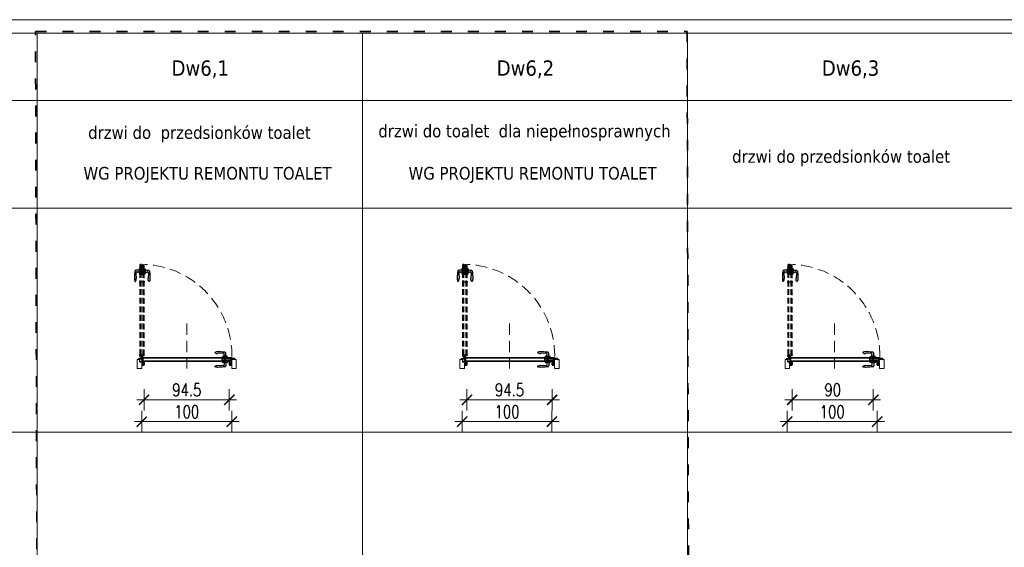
# Model space of a CAD drawing. Header units: millimetres. Extents: x 23192 to 149900, y -396339 to -79279.
# Tile 74 of 136: x 72205 to 73298, y -210744 to -210159. Entities that reach past the tile are written whole.
import ezdxf

# ---------------------------------------------------------------- set-up
doc = ezdxf.new("R2010")
doc.units = ezdxf.units.MM
for name, pattern in [('ACAD_ISO03W100', [30, 12, -18]), ('CENTER', [0.6, 0.375, -0.075, 0.075, -0.075]), ('DASHED', [19.05, 12.7, -6.35]), ('HIDDENX2', [19.05, 12.7, -6.35])]:
    doc.linetypes.add(name, pattern=pattern)
doc.layers.get('0').update_dxf_attribs({"lineweight": 0})
for name, color, linetype, lineweight in [('! Ślusarka opisy', 2, 'Continuous', 15), ('0_LEGENDA', 7, 'Continuous', 13), ('Drzwi - hatch', 8, 'Continuous', 5), ('Drzwi KRAWĘDZIE', 7, 'Continuous', 20)]:
    doc.layers.add(name, color=color, linetype=linetype, lineweight=lineweight)
for name, color, linetype in [('!! ASSA ABLOY', 2, 'Continuous'), ('A_drzwi', 3, 'Continuous'), ('Drzwi - klamki', 150, 'Continuous'), ('Drzwi PRZER-DUŻA', 240, 'DASHED'), ('GRUBA', 4, 'Continuous'), ('GRUBA-2', 210, 'Continuous'), ('zawias', 7, 'Continuous')]:
    doc.layers.add(name, color=color, linetype=linetype)
doc.styles.add('ARIAL', font='tahoma.ttf')
doc.styles.add('SIMPLEX', font='simplex.shx', dxfattribs={"width": 0.77})
doc.dimstyles.new('OL PB 200', dxfattribs={"dimscale": 4, "dimtxt": 3.5, "dimasz": 0.2, "dimexe": 10, "dimexo": 10, "dimgap": 1, "dimtad": 1, "dimdec": 1, "dimrnd": 0.5, "dimzin": 9, "dimdsep": 46, "dimtxsty": 'SIMPLEX', "dimblk": 'thick_MSz', "dimcen": 0.1, "dimdle": 8, "dimse1": 1, "dimse2": 1, "dimclrd": 256, "dimclre": 256, "dimclrt": 3, "dimadec": 1, "dimazin": 2, "dimtfac": 1, "dimtdec": 1, "dimtix": 1, "dimtofl": 0, "dimtmove": 2, "dimatfit": 3, "dimldrblk": 'thick_MSz', "dimfxl": 10, "dimfxlon": 1, "dimtolj": 1, "dimlwd": -1, "dimlwe": -1, "dimarcsym": 0})

# ---------------------------------------------------------------- blocks, each defined once
blk = doc.blocks.new('Dw18')
at = {"layer": 'Drzwi - hatch'}
h = blk.add_hatch(dxfattribs=at)
h.set_pattern_fill('AR-CONC', color=256, scale=0.003, angle=180)
h.set_pattern_definition([(230, (12478.00603, 7127.26127), (-0.546554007, 0.047817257), [0.05715, -0.62865]), (175, (12478.00603, 7127.26127), (0.10573026, -0.57317054), [0.04572, -0.50292175]), (280.451445, (12477.9605, 7127.26525), (-0.44082374, -0.525353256), [0.04857003, -0.53427073]), (226.1842, (12478.006, 7127.1089), (-0.81323712, 0.12612698), [0.085725, -0.942975]), (276.635558, (12477.9383, 7127.1194), (-0.7122124, -0.74227837), [0.07285507, -0.80140682]), (171.18415, (12478.006, 7127.1089), (-0.7122124, -0.74227837), [0.0685799, -0.7543792]), (201, (12477.92983, 7127.14697), (-0.454843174, 0.306795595), [0.05715, -0.62865]), (146, (12477.92983, 7127.14697), (-0.185406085, -0.5525639), [0.04572, -0.50292]), (251.451445, (12477.89193, 7127.17254), (-0.64024926, -0.24576831), [0.04857003, -0.53426981]), (217.5, (12478.00603, 7127.26127), (-0.00926581, -0.253665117), [0, -0.496824, 0, -0.51054, 0, -0.504825]), (187.5, (12478.00603, 7127.26127), (-0.200458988, -0.300541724), [0, -0.291084, 0, -0.485394, 0, -0.192405]), (147.5, (12478.17596, 7127.26127), (-0.406771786, 0.017186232), [0, -0.1905, 0, -0.59436, 0, -0.78867]), (137.5, (12478.25216, 7127.26127), (-0.444387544, -0.076279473), [0, -0.24765, 0, -0.394716, 0, -0.56007])])
h.paths.add_polyline_path([(11935.4, 3708.4), (11935.9, 3708.4), (11935.9, 3709), (11936.1, 3709), (11936.1, 3708.4, 0.414214), (11936.2, 3708.2), (11937.8, 3708.2, 0.414214), (11938, 3708.4), (11938, 3711.6, 1), (11937.8, 3711.6), (11937.8, 3710.9, -0.414214), (11937.4, 3710.6), (11936.3, 3710.6, -0.414214), (11935.9, 3710.9), (11935.9, 3711.8), (11935.1, 3711.8), (11935.1, 3712), (11933.5, 3712), (11933.5, 3715.3), (11932.2, 3715.3, 0.414214), (11932.1, 3715.1), (11932.1, 3714.6), (11933.4, 3714.6), (11933.4, 3711.6), (11935.4, 3711.6)])
h = blk.add_hatch(dxfattribs=at)
h.set_pattern_fill('AR-CONC', color=256, scale=0.003, angle=180)
h.set_pattern_definition([(230, (12264.63307, 7185.49248), (-0.546554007, 0.047817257), [0.05715, -0.62865]), (175, (12264.63307, 7185.4925), (0.10573026, -0.57317054), [0.04572, -0.50292175]), (280.451445, (12264.5875, 7185.49646), (-0.44082374, -0.525353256), [0.04857003, -0.53427073]), (226.1842, (12264.6331, 7185.3401), (-0.81323712, 0.12612698), [0.085725, -0.942975]), (276.635558, (12264.5653, 7185.3506), (-0.7122124, -0.74227837), [0.07285507, -0.80140682]), (171.18415, (12264.6331, 7185.3401), (-0.7122124, -0.74227837), [0.0685799, -0.7543792]), (201, (12264.55687, 7185.37818), (-0.454843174, 0.306795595), [0.05715, -0.62865]), (146, (12264.55687, 7185.3782), (-0.185406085, -0.5525639), [0.04572, -0.50292]), (251.451445, (12264.51897, 7185.40374), (-0.64024926, -0.24576831), [0.04857003, -0.53426981]), (217.5, (12264.63307, 7185.49248), (-0.00926581, -0.253665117), [0, -0.496824, 0, -0.51054, 0, -0.504825]), (187.5, (12264.63307, 7185.49248), (-0.200458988, -0.300541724), [0, -0.291084, 0, -0.485394, 0, -0.192405]), (147.5, (12264.803, 7185.49248), (-0.406771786, 0.017186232), [0, -0.1905, 0, -0.59436, 0, -0.78867]), (137.5, (12264.8792, 7185.49248), (-0.444387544, -0.076279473), [0, -0.24765, 0, -0.394716, 0, -0.56007])])
h.paths.add_polyline_path([(12032.8, 3708.4, 0.414214), (12033, 3708.2), (12034.6, 3708.2, 0.414214), (12034.7, 3708.4), (12034.7, 3709), (12034.9, 3709), (12034.9, 3708.4), (12035.4, 3708.4), (12035.4, 3714.6), (12035.4, 3715.3), (12035, 3715.3, 0.414214), (12034.9, 3715.1), (12034.9, 3710.9, -0.414214), (12034.5, 3710.6), (12033.4, 3710.6, -0.414214), (12033, 3710.9), (12033, 3711.6, 1), (12032.8, 3711.6)])
h.paths.add_polyline_path([(12035.4, 3714.6), (12038.7, 3714.6), (12038.7, 3715.1, 0.414214), (12038.6, 3715.3), (12036.1, 3715.3), (12035.4, 3715.3)])
at = {"layer": '! Ślusarka opisy', "linetype": 'HIDDENX2'}
blk.add_lwpolyline([(11985.4, 3754.4), (11985.4, 3704.4)], dxfattribs=at)
at = {"layer": '! Ślusarka opisy', "color": 8, "linetype": 'HIDDENX2'}
blk.add_arc((11934.1, 3718.6), 101.5, 359.5675, 88.5534, dxfattribs=at)
at = {"linetype": 'CENTER', "ltscale": 0.5}
blk.add_line((11939, 3719.4), (11932.7, 3719.4), dxfattribs=at)
at = {"linetype": 'CENTER', "ltscale": 0.2}
for p, q in [((11935.3, 3718.6), (11932.9, 3718.6)), ((11934.1, 3717.4), (11934.1, 3719.8))]:
    blk.add_line(p, q, dxfattribs=at)
for p, q in [((11934, 3718.6), (11933.8, 3718.6)), ((11933.8, 3718.6), (11933.8, 3718.5)), ((11933.8, 3718.5), (11934, 3718.5)), ((11934.1, 3718.8), (11934, 3718.8)), ((11934, 3718.8), (11934, 3718.6)), ((11934, 3718.5), (11934, 3718.3)), ((11934, 3718.3), (11934.1, 3718.3)), ((11934.1, 3718.6), (11934.1, 3718.8)), ((11934.3, 3718.6), (11934.1, 3718.6)), ((11934.1, 3718.3), (11934.1, 3718.5)), ((11934.1, 3718.5), (11934.3, 3718.5)), ((11934.3, 3718.5), (11934.3, 3718.6))]:
    blk.add_line(p, q)
at = {"ltscale": 0.2}
for p, q in [((11934.1, 3717.9), (11936.4, 3717.9)), ((11936.4, 3717.6), (11934.1, 3717.6)), ((11934.8, 3717.9), (11934.5, 3718.1)), ((11934.7, 3714.7), (11934.7, 3717.6)), ((11935.1, 3717.4), (11934.7, 3717.4)), ((11935.1, 3718.6), (11935.1, 3717.9)), ((11935.1, 3717.6), (11935.1, 3714.7)), ((11935.3, 3718.7), (11935.3, 3717.9)), ((11936.5, 3715.5), (11936.5, 3717.5)), ((11936.9, 3717.5), (11936.9, 3715.5)), ((11935.1, 3714.7), (11934.7, 3714.7)), ((11936.9, 3715.5), (11936.5, 3715.5))]:
    blk.add_line(p, q, dxfattribs=at)
blk.add_circle((11934.1, 3718.6), 0.65, dxfattribs=at)
for centre, radius, start, end in [((11934.1, 3718.6), 1, 319.4584, 270), ((11936.4, 3717.5), 0.45, 0, 90), ((11936.4, 3717.5), 0.1, 0, 90)]:
    blk.add_arc(centre, radius, start, end, dxfattribs=at)
at = {"layer": 'A_drzwi', "linetype": 'ByBlock'}
blk.add_arc((11931.9, 3705.4), 95.5, 89.4002, 89.4052, dxfattribs=at)
at = {"layer": 'Drzwi - klamki', "ltscale": 0.2}
for p, q in [((12025.9, 3721.4), (12019.7, 3721)), ((12025, 3716.8), (12025, 3717.5)), ((12030.6, 3716.8), (12025, 3716.8)), ((12030.6, 3716.8), (12025, 3716.8)), ((12030.3, 3717.8), (12025.3, 3717.8)), ((12026.8, 3717.8), (12026.8, 3719.3)), ((12028.9, 3717.8), (12028.9, 3721.4)), ((12029.1, 3718.8), (12028.9, 3718.8)), ((12029.1, 3718.3), (12028.9, 3718.3)), ((12029.1, 3718.3), (12029.1, 3718.8)), ((12030.6, 3716.8), (12030.6, 3717.5)), ((12025.9, 3707.5), (12019.7, 3707.9)), ((12030.6, 3712.2), (12025, 3712.2)), ((12025, 3712.2), (12025, 3711.4)), ((12030.3, 3711.1), (12025.3, 3711.1)), ((12026.8, 3711.1), (12026.8, 3709.6)), ((12028.9, 3711.1), (12028.9, 3707.5)), ((12030.6, 3712.2), (12030.6, 3711.4))]:
    blk.add_line(p, q, dxfattribs=at)
at = {"layer": 'Drzwi - klamki'}
for p, q in [((11936.1, 3713.3), (11936.3, 3713.3)), ((11936.1, 3712.3), (11936.1, 3713.3)), ((11936.1, 3713.3), (11936.3, 3713.1)), ((11936.2, 3713.3), (11936.1, 3713.2)), ((11936.3, 3713.3), (11936.1, 3713.1)), ((11936.1, 3713.2), (11936.3, 3713)), ((11936.3, 3713.2), (11936.1, 3713)), ((11936.1, 3713.1), (11936.3, 3712.9)), ((11936.3, 3713.1), (11936.1, 3712.9)), ((11936.1, 3713), (11936.3, 3712.8)), ((11936.3, 3713), (11936.1, 3712.8)), ((11936.1, 3712.9), (11936.3, 3712.7)), ((11936.3, 3712.9), (11936.1, 3712.7)), ((11936.1, 3712.8), (11936.3, 3712.6)), ((11936.3, 3712.8), (11936.1, 3712.6)), ((11936.1, 3712.7), (11936.3, 3712.5)), ((11936.3, 3712.7), (11936.1, 3712.5)), ((11936.1, 3712.6), (11936.3, 3712.4)), ((11936.3, 3712.6), (11936.1, 3712.4)), ((11936.1, 3712.5), (11936.3, 3712.3)), ((11936.3, 3712.5), (11936.1, 3712.3)), ((11936.1, 3712.4), (11936.2, 3712.3)), ((11936.3, 3712.3), (11936.1, 3712.3)), ((11936.1, 3712.3), (11936.1, 3712.3)), ((11936.3, 3711.4), (11936.1, 3711.5)), ((11936.3, 3711.1), (11936.1, 3711.2)), ((11936.3, 3710.8), (11936.1, 3710.9)), ((11936.2, 3713.3), (11936.3, 3713.2)), ((11936.3, 3712.4), (11936.2, 3712.3)), ((11936.3, 3711.5), (11936.2, 3711.6)), ((11936.3, 3711.2), (11936.2, 3711.3)), ((11936.3, 3710.9), (11936.2, 3711)), ((11936.3, 3713.3), (11936.3, 3712.3)), ((11936.3, 3713.3), (11936.3, 3713.3)), ((11936.3, 3712.3), (11936.3, 3712.3)), ((11936.3, 3711.5), (11936.3, 3711.6)), ((11936.3, 3711.6), (11936.7, 3711.6)), ((11936.3, 3711.4), (11936.3, 3711.2)), ((11936.3, 3711.1), (11936.3, 3710.9)), ((11936.3, 3710.8), (11937.5, 3710.8)), ((11936.4, 3711.5), (11936.4, 3711.3)), ((11936.4, 3711.5), (11936.7, 3711.5)), ((11936.4, 3711.3), (11936.9, 3711.1)), ((11936.4, 3711.1), (11936.9, 3711)), ((11936.4, 3711.1), (11936.4, 3710.9)), ((11936.4, 3710.9), (11937.4, 3710.9)), ((11936.8, 3711.6), (11936.7, 3712)), ((11937.2, 3712.1), (11936.8, 3712.1)), ((11936.9, 3711.6), (11936.8, 3712)), ((11937.2, 3712), (11936.9, 3712)), ((11936.9, 3711.1), (11937.4, 3711.5)), ((11936.9, 3711), (11937.4, 3711.4)), ((11937.4, 3711.4), (11937.4, 3710.9)), ((11937.5, 3711.4), (11937.6, 3711.4)), ((11937.5, 3711.4), (11937.5, 3711.2)), ((11937.5, 3711.2), (11937.5, 3711.3)), ((11937.5, 3711.1), (11937.6, 3711.2)), ((11937.5, 3711.1), (11937.5, 3710.9)), ((11937.5, 3710.9), (11937.5, 3711)), ((11937.5, 3710.8), (11937.6, 3710.9)), ((11937.6, 3711.6), (11937.6, 3711.7)), ((12033.2, 3711.6), (12033.2, 3711.7)), ((12033.3, 3711.4), (12033.2, 3711.4)), ((12033.4, 3711.1), (12033.2, 3711.2)), ((12033.4, 3710.8), (12033.2, 3710.9)), ((12033.4, 3711.2), (12033.3, 3711.3)), ((12033.4, 3710.9), (12033.3, 3711)), ((12033.9, 3711.1), (12033.4, 3711.5)), ((12033.4, 3711.4), (12033.4, 3711.2)), ((12033.4, 3711.1), (12033.4, 3710.9)), ((12034.5, 3710.8), (12033.4, 3710.8)), ((12033.9, 3711), (12033.5, 3711.4)), ((12033.5, 3711.4), (12033.5, 3710.9)), ((12034.4, 3710.9), (12033.5, 3710.9)), ((12033.6, 3712.1), (12034, 3712.1)), ((12033.7, 3712), (12033.9, 3712)), ((12033.9, 3711.6), (12034, 3712)), ((12034.4, 3711.3), (12033.9, 3711.1)), ((12034.4, 3711.1), (12033.9, 3711)), ((12034, 3711.6), (12034.1, 3712)), ((12034.5, 3711.6), (12034.1, 3711.6)), ((12034.4, 3711.5), (12034.1, 3711.5)), ((12034.4, 3711.5), (12034.4, 3711.3)), ((12034.4, 3711.1), (12034.4, 3710.9)), ((12034.7, 3713.3), (12034.5, 3713.3)), ((12034.5, 3713.3), (12034.5, 3712.3)), ((12034.7, 3713.3), (12034.5, 3713.1)), ((12034.6, 3713.3), (12034.5, 3713.2)), ((12034.5, 3713.3), (12034.5, 3713.3)), ((12034.5, 3713.3), (12034.7, 3713.1)), ((12034.7, 3713.2), (12034.5, 3713)), ((12034.5, 3713.2), (12034.7, 3713)), ((12034.7, 3713.1), (12034.5, 3712.9)), ((12034.5, 3713.1), (12034.7, 3712.9)), ((12034.7, 3713), (12034.5, 3712.8)), ((12034.5, 3713), (12034.7, 3712.8)), ((12034.7, 3712.9), (12034.5, 3712.7)), ((12034.5, 3712.9), (12034.7, 3712.7)), ((12034.7, 3712.8), (12034.5, 3712.6)), ((12034.5, 3712.8), (12034.7, 3712.6)), ((12034.7, 3712.7), (12034.5, 3712.5)), ((12034.5, 3712.7), (12034.7, 3712.5)), ((12034.7, 3712.6), (12034.5, 3712.4)), ((12034.5, 3712.6), (12034.7, 3712.4)), ((12034.7, 3712.5), (12034.5, 3712.3)), ((12034.5, 3712.5), (12034.7, 3712.3)), ((12034.5, 3712.4), (12034.6, 3712.3)), ((12034.5, 3712.3), (12034.7, 3712.3)), ((12034.5, 3712.3), (12034.5, 3712.3)), ((12034.5, 3711.5), (12034.6, 3711.6)), ((12034.5, 3711.5), (12034.5, 3711.6)), ((12034.5, 3711.4), (12034.7, 3711.5)), ((12034.5, 3711.4), (12034.5, 3711.2)), ((12034.5, 3711.2), (12034.6, 3711.3)), ((12034.5, 3711.1), (12034.7, 3711.2)), ((12034.5, 3711.1), (12034.5, 3710.9)), ((12034.5, 3710.9), (12034.6, 3711)), ((12034.5, 3710.8), (12034.7, 3710.9)), ((12034.6, 3713.3), (12034.7, 3713.2)), ((12034.7, 3712.4), (12034.6, 3712.3)), ((12034.7, 3712.3), (12034.7, 3713.3)), ((12034.7, 3712.3), (12034.7, 3712.3))]:
    blk.add_line(p, q, dxfattribs=at)
at = {"layer": 'Drzwi - klamki', "ltscale": 0.2}
for centre, radius, start, end in [((12017.4, 3722.1), 0.74, 108.9246, 180), ((12025.3, 3717.5), 0.3, 90, 180), ((12026, 3720.4), 1.05, 328.6119, 95.465), ((12027.8, 3719.3), 1, 148.6119, 180), ((12027.8, 3721.4), 1.05, 0, 90), ((12030.3, 3717.5), 0.3, 0, 90), ((12017.4, 3706.8), 0.74, 180, 251.0754), ((12025.3, 3711.4), 0.3, 180, 270), ((12026, 3708.5), 1.05, 264.535, 31.3881), ((12027.8, 3709.6), 1, 180, 211.3881), ((12027.8, 3707.5), 1.05, 270, 0), ((12030.3, 3711.4), 0.3, 270, 0)]:
    blk.add_arc(centre, radius, start, end, dxfattribs=at)
at = {"layer": 'Drzwi - klamki'}
for centre, radius, start, end in [((11936.2, 3711.6), 0.05, 180, 225), ((11936.2, 3711.6), 0.05, 45, 180), ((11936.2, 3711.3), 0.05, 180, 225), ((11936.2, 3711.3), 0.05, 45, 180), ((11936.2, 3711), 0.05, 180, 225), ((11936.2, 3711), 0.05, 45, 180), ((11936.3, 3710.8), 0.05, 225, 270), ((11936.8, 3712), 0.1, 90, 179.5875), ((11936.9, 3712), 0.15, 179.5875, 185.5634), ((11936.7, 3711.6), 0.05, 270, 5.5634), ((11936.7, 3711.6), 0.15, 270, 5.5634), ((11936.9, 3712), 0.04, 90, 185.5634), ((11936.9, 3711.1), 1.02, 49.4586, 71.0155), ((11937.2, 3712), 0.1, 71.0155, 90), ((11937.2, 3711.9), 0.1, 69.8788, 90), ((11936.9, 3711.1), 0.919, 57.5594, 69.8788), ((11937.2, 3711.7), 0.25, 305.6239, 57.5594), ((11937.4, 3711.7), 0.25, 354.4299, 49.4586), ((11937.5, 3711.4), 0.05, 63.4253, 180), ((11937.6, 3711.2), 0.05, 0, 135), ((11937.6, 3710.9), 0.05, 0, 135), ((11937.6, 3711.2), 0.05, 315, 0), ((11937.6, 3710.9), 0.05, 315, 0), ((12033.4, 3711.7), 0.25, 130.5414, 185.5701), ((12033.3, 3711.2), 0.05, 45, 180), ((12033.3, 3711.2), 0.05, 180, 225), ((12033.3, 3710.9), 0.05, 45, 180), ((12033.3, 3710.9), 0.05, 180, 225), ((12033.9, 3711.1), 1.02, 108.9845, 130.5414), ((12033.6, 3711.7), 0.25, 122.4406, 234.3761), ((12033.3, 3711.4), 0.05, 0, 116.5747), ((12033.9, 3711.1), 0.919, 110.1212, 122.4406), ((12033.6, 3712), 0.1, 90, 108.9845), ((12033.7, 3711.9), 0.1, 90, 110.1212), ((12033.9, 3712), 0.04, 354.4366, 90), ((12034.1, 3711.6), 0.15, 174.4366, 270), ((12034, 3712), 0.1, 0.4125, 90), ((12034.1, 3711.6), 0.05, 174.4366, 270), ((12033.9, 3712), 0.15, 354.4366, 0.4125), ((12034.5, 3710.8), 0.05, 270, 315), ((12034.7, 3711.6), 0.05, 0, 135), ((12034.7, 3711.3), 0.05, 0, 135), ((12034.7, 3711), 0.05, 0, 135), ((12034.7, 3711.6), 0.05, 315, 0), ((12034.7, 3711.3), 0.05, 315, 0), ((12034.7, 3711), 0.05, 315, 0)]:
    blk.add_arc(centre, radius, start, end, dxfattribs=at)
at = {"layer": 'Drzwi - klamki', "ltscale": 0.2}
blk.add_ellipse((12019.7, 3722.1), major_axis=(3, 0), ratio=0.347016, start_param=3.132997, end_param=4.712389, dxfattribs=at)
at = {"layer": 'Drzwi - klamki', "ltscale": 0.2, "extrusion": (0, 0, -1)}
blk.add_ellipse((12019.7, 3706.9), major_axis=(3, 0), ratio=0.347016, start_param=3.132997, end_param=4.712389, dxfattribs=at)
at = {"layer": 'Drzwi - klamki', "ltscale": 0.2}
for points in [[(12027.8, 3722.5), (12026.8, 3722.6), (12023.2, 3722.9), (12019.7, 3723.1), (12017.2, 3722.8)], [(12027.8, 3706.4), (12026.8, 3706.3), (12023.2, 3706), (12019.7, 3705.8), (12017.2, 3706.1)]]:
    blk.add_spline(points, degree=3, dxfattribs=at)
at = {"layer": 'Drzwi KRAWĘDZIE'}
for p, q in [((11933.7, 3717.9), (11933.7, 3726.4)), ((11933.7, 3719.4), (11938.2, 3719.4)), ((11933.8, 3717.8), (11934.7, 3717.8)), ((11934.7, 3719.3), (11937, 3719.3)), ((11934.7, 3717.8), (11934.7, 3719)), ((11935.4, 3716.8), (12035.4, 3716.8)), ((11936.9, 3716.8), (11936.9, 3712.2)), ((11937, 3719), (11937, 3719.3)), ((11937, 3719), (11938.2, 3719)), ((12026.8, 3715.3), (12026.8, 3716.8)), ((12027.4, 3712.2), (12027.4, 3716.8)), ((12028.2, 3712.2), (12028.2, 3716.8)), ((12028.8, 3715.3), (12028.8, 3716.8)), ((12033.9, 3716.8), (12033.9, 3715.3)), ((12035.5, 3715.6), (12035.5, 3716.7)), ((11933.4, 3711.6), (11933.4, 3714.6)), ((11935.4, 3711.6), (11933.4, 3711.6)), ((11935.9, 3708.4), (11935.4, 3708.4)), ((11936.8, 3713.5), (11936.5, 3713.5)), ((11936.5, 3712.3), (11936.5, 3713.5)), ((11936.6, 3712.2), (12034.2, 3712.2)), ((11936.9, 3715.8), (12026.8, 3715.8)), ((11936.9, 3713.2), (12026.8, 3713.2)), ((12024.3, 3713.7), (12024.3, 3715.3)), ((12024.3, 3715.3), (12027.4, 3715.3)), ((12024.3, 3713.7), (12027.4, 3713.7)), ((12024.9, 3713.8), (12024.9, 3715.2)), ((12024.9, 3715.2), (12024.9, 3713.8)), ((12024.9, 3715.2), (12027.4, 3715.2)), ((12024.9, 3713.8), (12027.4, 3713.8)), ((12026.8, 3712.2), (12026.8, 3713.7)), ((12028.2, 3715.3), (12034, 3715.3)), ((12028.2, 3715.2), (12034, 3715.2)), ((12028.2, 3713.8), (12034, 3713.8)), ((12028.2, 3713.7), (12034, 3713.7)), ((12028.8, 3715.8), (12033.9, 3715.8)), ((12028.8, 3712.2), (12028.8, 3713.7)), ((12028.8, 3713.2), (12033.9, 3713.2)), ((12033.9, 3713.7), (12033.9, 3712.2)), ((12034, 3713.5), (12034, 3715.5)), ((12034, 3715.5), (12034.3, 3715.5)), ((12034.3, 3715.5), (12034, 3715.5)), ((12034.3, 3713.5), (12034, 3713.5)), ((12035.5, 3715.6), (12034.3, 3715.6)), ((12034.3, 3715.6), (12034.3, 3712.5)), ((12034.3, 3715.6), (12034.3, 3712.3)), ((12034.3, 3713.5), (12034.3, 3715.5)), ((12034.3, 3713.5), (12034.3, 3715.5)), ((12034.3, 3715.1), (12035.3, 3715.1)), ((12034.3, 3715.1), (12035.5, 3715.1)), ((12034.3, 3713.9), (12035.5, 3714.8)), ((12034.3, 3714.8), (12035.5, 3714.8)), ((12034.7, 3715.1), (12034.9, 3715.1)), ((12034.9, 3708.4), (12035.4, 3708.4)), ((12035.5, 3715.1), (12035.5, 3714.8))]:
    blk.add_line(p, q, dxfattribs=at)
blk.add_lwpolyline([(11935.4, 3711.6), (11935.4, 3704.4), (11930.4, 3704.4), (11930.4, 3714.6), (11933.4, 3714.6)], dxfattribs=at)
blk.add_lwpolyline([(12040.4, 3714.6), (12035.4, 3714.6), (12035.4, 3704.4), (12040.4, 3704.4)], close=True, dxfattribs=at)
for centre, start, end in [((11933.8, 3717.9), 180, 270), ((11938.2, 3719.1), 270, 0), ((12035.4, 3716.7), 0, 90), ((11936.6, 3712.3), 180, 270), ((12034.2, 3712.3), 270, 0)]:
    blk.add_arc(centre, 0.1, start, end, dxfattribs=at)
at = {"layer": 'Drzwi KRAWĘDZIE', "ltscale": 0.2}
blk.add_arc((11935.4, 3716.7), 0.1, 90, 180, dxfattribs=at)
at = {"layer": 'Drzwi PRZER-DUŻA'}
for p, q in [((11932.6, 3814.8), (11932.6, 3809.8)), ((11933.7, 3815.1), (11932.9, 3815.1)), ((11933.7, 3818.4), (11935.2, 3818.4)), ((11933.7, 3815.1), (11933.7, 3809.5)), ((11933.7, 3815.1), (11933.7, 3809.5)), ((11934.9, 3820), (11933.8, 3820)), ((11934.7, 3813.3), (11934.7, 3818.4)), ((11934.9, 3820), (11934.9, 3818.8)), ((11934.9, 3818.8), (11938, 3818.8)), ((11934.9, 3818.8), (11938.2, 3818.8)), ((11935, 3818.8), (11935, 3818.5)), ((11935, 3818.5), (11935, 3818.8)), ((11937, 3818.8), (11935, 3818.8)), ((11937, 3818.8), (11935, 3818.8)), ((11937, 3818.5), (11935, 3818.5)), ((11935.2, 3812.7), (11935.2, 3818.5)), ((11935.3, 3812.7), (11935.3, 3818.5)), ((11935.4, 3818.8), (11935.4, 3820)), ((11935.4, 3820), (11935.7, 3820)), ((11935.4, 3818.8), (11935.4, 3819.8)), ((11935.7, 3818.8), (11935.7, 3820)), ((11936.5, 3818.8), (11935.7, 3820)), ((11936.7, 3812.7), (11936.7, 3818.5)), ((11936.8, 3812.7), (11936.8, 3818.5)), ((11936.8, 3818.4), (11938.3, 3818.4)), ((11937, 3818.8), (11937, 3818.5)), ((11937.3, 3813.3), (11937.3, 3818.4)), ((11938.3, 3815.1), (11939.1, 3815.1)), ((11938.3, 3815.1), (11938.3, 3809.5)), ((11939.4, 3814.8), (11939.4, 3809.8)), ((11932.6, 3813.4), (11929, 3813.4)), ((11929, 3810.4), (11929.4, 3804.2)), ((11932.6, 3811.3), (11931.2, 3811.3)), ((11931.6, 3813.6), (11931.6, 3813.4)), ((11932.1, 3813.6), (11931.6, 3813.6)), ((11932.1, 3813.6), (11932.1, 3813.4)), ((11933.7, 3809.5), (11932.9, 3809.5)), ((11935.2, 3813.3), (11933.7, 3813.3)), ((11938.3, 3812.7), (11933.7, 3812.7)), ((11938.3, 3811.9), (11933.7, 3811.9)), ((11935.2, 3811.3), (11933.7, 3811.3)), ((11935.2, 3808.8), (11935.2, 3811.9)), ((11936.8, 3808.8), (11935.2, 3808.8)), ((11935.3, 3809.4), (11935.3, 3811.9)), ((11935.3, 3809.4), (11936.7, 3809.4)), ((11936.7, 3809.4), (11935.3, 3809.4)), ((11936.7, 3809.4), (11936.7, 3811.9)), ((11938.3, 3813.3), (11936.8, 3813.3)), ((11936.8, 3808.8), (11936.8, 3811.9)), ((11938.3, 3811.3), (11936.8, 3811.3)), ((11938.3, 3809.5), (11939.1, 3809.5)), ((11939.4, 3813.4), (11943, 3813.4)), ((11939.4, 3811.3), (11940.8, 3811.3)), ((11943, 3810.4), (11942.6, 3804.2)), ((11939, 3800.1), (11932.7, 3800.1))]:
    blk.add_line(p, q, dxfattribs=at)
at = {"layer": 'Drzwi PRZER-DUŻA', "ltscale": 0.5}
for p, q in [((11933.7, 3719.4), (11933.7, 3819.9)), ((11938.3, 3719.1), (11938.3, 3818.7)), ((11934.7, 3719.4), (11934.7, 3811.3)), ((11937.2, 3719.4), (11937.2, 3811.3))]:
    blk.add_line(p, q, dxfattribs=at)
at = {"layer": 'Drzwi PRZER-DUŻA'}
for centre, radius, start, end in [((11932.9, 3814.8), 0.3, 90, 180), ((11933.8, 3819.9), 0.1, 90, 180), ((11938.2, 3818.7), 0.1, 0, 90), ((11939.1, 3814.8), 0.3, 0, 90), ((11929, 3812.3), 1.05, 90, 180), ((11930.1, 3810.5), 1.05, 58.6119, 185.465), ((11931.2, 3812.3), 1, 238.6119, 270), ((11932.9, 3809.8), 0.3, 180, 270), ((11939.1, 3809.8), 0.3, 270, 0), ((11940.8, 3812.3), 1, 270, 301.3881), ((11941.9, 3810.5), 1.05, 354.535, 121.3881), ((11943, 3812.3), 1.05, 0, 90), ((11928.4, 3801.9), 0.74, 198.9246, 270), ((11943.6, 3801.9), 0.74, 270, 341.0754)]:
    blk.add_arc(centre, radius, start, end, dxfattribs=at)
blk.add_ellipse((11928.4, 3804.2), major_axis=(0, -3), ratio=0.347016, start_param=-0.008595, end_param=1.570796, dxfattribs=at)
at = {"layer": 'Drzwi PRZER-DUŻA', "extrusion": (0, 0, -1)}
blk.add_ellipse((11943.6, 3804.2), major_axis=(0, -3), ratio=0.347016, start_param=-0.008595, end_param=1.570796, dxfattribs=at)
at = {"layer": 'Drzwi PRZER-DUŻA'}
for points in [[(11928, 3812.3), (11927.8, 3811.3), (11927.5, 3807.7), (11927.4, 3804.2), (11927.7, 3801.7)], [(11944, 3812.3), (11944.2, 3811.3), (11944.5, 3807.7), (11944.6, 3804.2), (11944.3, 3801.7)]]:
    blk.add_spline(points, degree=3, dxfattribs=at)
at = {"layer": 'GRUBA', "ltscale": 0.2}
for p, q in [((11931.9, 3714.6), (11931.9, 3715.1)), ((11932.1, 3714.6), (11931.9, 3714.6)), ((11932.1, 3715.1), (11932.1, 3714.6)), ((11932.2, 3715.5), (11935.8, 3715.5)), ((11934.7, 3715.3), (11932.2, 3715.3)), ((11935.8, 3715.3), (11934.7, 3715.3)), ((11935.9, 3710.9), (11935.9, 3715.1)), ((11935.9, 3708.4), (11935.9, 3709)), ((11935.9, 3709), (11936.1, 3709)), ((11936.1, 3715.1), (11936.1, 3714.7)), ((11936.1, 3714.7), (11936.1, 3710.9)), ((11936.1, 3709), (11936.1, 3708.4)), ((11936.2, 3708.2), (11937.8, 3708.2)), ((11937.8, 3708.1), (11936.2, 3708.1)), ((11936.3, 3710.8), (11937.4, 3710.8)), ((11937.4, 3710.6), (11936.3, 3710.6)), ((11937.6, 3710.9), (11937.6, 3711.6)), ((11937.8, 3711.6), (11937.8, 3710.9)), ((11938, 3708.4), (11938, 3711.6)), ((11938.2, 3711.6), (11938.2, 3708.4)), ((12032.7, 3711.6), (12032.7, 3708.4)), ((12032.8, 3708.4), (12032.8, 3711.6)), ((12033, 3711.6), (12033, 3710.9)), ((12034.6, 3708.2), (12033, 3708.2)), ((12033, 3708.1), (12034.6, 3708.1)), ((12033.2, 3710.9), (12033.2, 3711.6)), ((12034.5, 3710.8), (12033.4, 3710.8)), ((12033.4, 3710.6), (12034.5, 3710.6)), ((12034.7, 3715.1), (12034.7, 3714.7)), ((12034.7, 3714.7), (12034.7, 3710.9)), ((12034.9, 3709), (12034.7, 3709)), ((12034.7, 3709), (12034.7, 3708.4)), ((12034.9, 3710.9), (12034.9, 3715.1)), ((12034.9, 3708.4), (12034.9, 3709)), ((12038.6, 3715.5), (12035, 3715.5)), ((12035, 3715.3), (12036.1, 3715.3)), ((12036.1, 3715.3), (12038.6, 3715.3)), ((12038.7, 3715.1), (12038.7, 3714.6)), ((12038.7, 3714.6), (12038.9, 3714.6)), ((12038.9, 3714.6), (12038.9, 3715.1))]:
    blk.add_line(p, q, dxfattribs=at)
at = {"layer": 'GRUBA'}
for p, q in [((11934.5, 3715.3), (11934.5, 3715.5)), ((11934.5, 3715.5), (11935.5, 3715.5)), ((11934.7, 3715.3), (11934.5, 3715.3)), ((11935.5, 3715.3), (11935.1, 3715.3)), ((11935.5, 3715.5), (11935.5, 3715.3)), ((11935.9, 3714.5), (11936.1, 3714.5)), ((11935.9, 3713.1), (11935.9, 3714.5)), ((11936.1, 3713.1), (11935.9, 3713.1)), ((11936.1, 3714.5), (11936.1, 3713.1))]:
    blk.add_line(p, q, dxfattribs=at)
at = {"layer": 'GRUBA', "ltscale": 0.2}
for centre, radius, start, end in [((11932.2, 3715.1), 0.34, 90, 180), ((11932.2, 3715.1), 0.16, 90, 180), ((11935.8, 3715.1), 0.34, 0, 90), ((11935.8, 3715.1), 0.16, 0, 90), ((11935.8, 3715.1), 0.16, 0, 90), ((11936.3, 3710.9), 0.34, 180, 270), ((11936.2, 3708.4), 0.34, 180, 270), ((11936.3, 3710.9), 0.16, 180, 270), ((11936.2, 3708.4), 0.16, 180, 270), ((11937.4, 3710.9), 0.16, 270, 0), ((11937.4, 3710.9), 0.34, 270, 0), ((11937.9, 3711.6), 0.275, 0, 180), ((11937.9, 3711.6), 0.095, 0, 180), ((11937.8, 3708.4), 0.34, 270, 0), ((11937.8, 3708.4), 0.16, 270, 0), ((12032.9, 3711.6), 0.275, 0, 180), ((12033, 3708.4), 0.34, 180, 270), ((12032.9, 3711.6), 0.095, 0, 180), ((12033, 3708.4), 0.16, 180, 270), ((12033.4, 3710.9), 0.34, 180, 270), ((12033.4, 3710.9), 0.16, 180, 270), ((12034.5, 3710.9), 0.16, 270, 0), ((12034.5, 3710.9), 0.34, 270, 0), ((12034.6, 3708.4), 0.34, 270, 0), ((12034.6, 3708.4), 0.16, 270, 0), ((12035, 3715.1), 0.34, 90, 180), ((12035, 3715.1), 0.16, 90, 180), ((12038.6, 3715.1), 0.34, 0, 90), ((12038.6, 3715.1), 0.16, 0, 90)]:
    blk.add_arc(centre, radius, start, end, dxfattribs=at)
at = {"layer": 'GRUBA-2', "ltscale": 0.2}
blk.add_line((11936.9, 3713.5), (11936.5, 3713.5), dxfattribs=at)
at = {"layer": 'zawias', "ltscale": 0.2}
for p, q in [((11933.5, 3712), (11933.5, 3715.3)), ((11933.5, 3715.3), (11934.1, 3715.3)), ((11935.1, 3712), (11933.5, 3712)), ((11934.1, 3715.3), (11934.1, 3715.1)), ((11935.1, 3711.8), (11935.1, 3712)), ((11935.9, 3711.8), (11935.1, 3711.8)), ((11935.6, 3715.1), (11935.6, 3715.3)), ((11935.6, 3715.3), (11935.8, 3715.3)), ((11935.9, 3715.1), (11935.9, 3711.8))]:
    blk.add_line(p, q, dxfattribs=at)
blk = doc.blocks.new('thick_MSz')
for p, q in [((0, 15), (0, -15)), ((-10, 0), (10, 0))]:
    blk.add_line(p, q)
at = {"const_width": 2, "elevation": 2}
blk.add_lwpolyline([(-7.1, -7.1), (7.1, 7.1)], dxfattribs=at)
blk = doc.blocks.new('*D63')
at = {"layer": '0_LEGENDA', "transparency": 16777216}
blk.add_line((72439.4, -210605.1), (72341, -210605.1), dxfattribs=at)
at = {"layer": 'DEFPOINTS', "color": 0, "transparency": 16777216}
for p in [(72340.2, -210546.3), (72440.2, -210546.3), (72340.2, -210605.1)]:
    blk.add_point(p, dxfattribs=at)
at = {"layer": '0_LEGENDA', "transparency": 16777216, "xscale": 0.8, "yscale": 0.8, "zscale": 0.8, "rotation": 180}
blk.add_blockref('thick_MSz', (72340.2, -210605.1), dxfattribs=at)
at = {"layer": '0_LEGENDA', "transparency": 16777216, "xscale": 0.8, "yscale": 0.8, "zscale": 0.8}
blk.add_blockref('thick_MSz', (72440.2, -210605.1), dxfattribs=at)
at = {"layer": '0_LEGENDA', "color": 3, "transparency": 16777216, "insert": (72390.2, -210594.1), "char_height": 14, "attachment_point": 5, "style": 'SIMPLEX'}
blk.add_mtext('\\A1;100', dxfattribs=at)
blk = doc.blocks.new('*D64')
at = {"layer": '0_LEGENDA', "transparency": 16777216}
blk.add_line((72343.7, -210580.9), (72436.6, -210580.9), dxfattribs=at)
at = {"layer": 'DEFPOINTS', "color": 0, "transparency": 16777216}
for p in [(72342.9, -210540.7), (72437.4, -210540.7), (72437.4, -210580.9)]:
    blk.add_point(p, dxfattribs=at)
at = {"layer": '0_LEGENDA', "transparency": 16777216, "xscale": 0.8, "yscale": 0.8, "zscale": 0.8, "rotation": 180}
blk.add_blockref('thick_MSz', (72342.9, -210580.9), dxfattribs=at)
at = {"layer": '0_LEGENDA', "transparency": 16777216, "xscale": 0.8, "yscale": 0.8, "zscale": 0.8}
blk.add_blockref('thick_MSz', (72437.4, -210580.9), dxfattribs=at)
at = {"layer": '0_LEGENDA', "color": 3, "transparency": 16777216, "insert": (72390.2, -210569.9), "char_height": 14, "attachment_point": 5, "style": 'SIMPLEX'}
blk.add_mtext('\\A1;94.5', dxfattribs=at)
blk = doc.blocks.new('*D83')
at = {"layer": '0_LEGENDA', "transparency": 16777216}
blk.add_line((72794.8, -210605.1), (72696.6, -210605.1), dxfattribs=at)
at = {"layer": 'DEFPOINTS', "color": 0, "transparency": 16777216}
for p in [(72695.8, -210566.6), (72795.6, -210566.6), (72695.8, -210605.1)]:
    blk.add_point(p, dxfattribs=at)
at = {"layer": '0_LEGENDA', "transparency": 16777216, "xscale": 0.8, "yscale": 0.8, "zscale": 0.8, "rotation": 180}
blk.add_blockref('thick_MSz', (72695.8, -210605.1), dxfattribs=at)
at = {"layer": '0_LEGENDA', "transparency": 16777216, "xscale": 0.8, "yscale": 0.8, "zscale": 0.8}
blk.add_blockref('thick_MSz', (72795.6, -210605.1), dxfattribs=at)
at = {"layer": '0_LEGENDA', "color": 3, "transparency": 16777216, "insert": (72745.7, -210594.1), "char_height": 14, "attachment_point": 5, "style": 'SIMPLEX'}
blk.add_mtext('\\A1;100', dxfattribs=at)
blk = doc.blocks.new('*D84')
at = {"layer": '0_LEGENDA', "transparency": 16777216}
blk.add_line((72702, -210580.9), (72795, -210580.9), dxfattribs=at)
at = {"layer": 'DEFPOINTS', "color": 0, "transparency": 16777216}
for p in [(72701.2, -210540.7), (72795.8, -210540.7), (72795.8, -210580.9)]:
    blk.add_point(p, dxfattribs=at)
at = {"layer": '0_LEGENDA', "transparency": 16777216, "xscale": 0.8, "yscale": 0.8, "zscale": 0.8, "rotation": 180}
blk.add_blockref('thick_MSz', (72701.2, -210580.9), dxfattribs=at)
at = {"layer": '0_LEGENDA', "transparency": 16777216, "xscale": 0.8, "yscale": 0.8, "zscale": 0.8}
blk.add_blockref('thick_MSz', (72795.8, -210580.9), dxfattribs=at)
at = {"layer": '0_LEGENDA', "color": 3, "transparency": 16777216, "insert": (72748.5, -210569.9), "char_height": 14, "attachment_point": 5, "style": 'SIMPLEX'}
blk.add_mtext('\\A1;94.5', dxfattribs=at)
blk = doc.blocks.new('*D199')
at = {"layer": '0_LEGENDA', "transparency": 16777216}
blk.add_line((73155.7, -210605.1), (73057.5, -210605.1), dxfattribs=at)
at = {"layer": 'DEFPOINTS', "color": 0, "transparency": 16777216}
for p in [(73056.7, -210566.6), (73156.5, -210566.6), (73056.7, -210605.1)]:
    blk.add_point(p, dxfattribs=at)
at = {"layer": '0_LEGENDA', "transparency": 16777216, "xscale": 0.8, "yscale": 0.8, "zscale": 0.8, "rotation": 180}
blk.add_blockref('thick_MSz', (73056.7, -210605.1), dxfattribs=at)
at = {"layer": '0_LEGENDA', "transparency": 16777216, "xscale": 0.8, "yscale": 0.8, "zscale": 0.8}
blk.add_blockref('thick_MSz', (73156.5, -210605.1), dxfattribs=at)
at = {"layer": '0_LEGENDA', "color": 3, "transparency": 16777216, "insert": (73106.6, -210594.1), "char_height": 14, "attachment_point": 5, "style": 'SIMPLEX'}
blk.add_mtext('\\A1;100', dxfattribs=at)
blk = doc.blocks.new('*D200')
at = {"layer": '0_LEGENDA', "transparency": 16777216}
blk.add_line((73063, -210580.9), (73151.4, -210580.9), dxfattribs=at)
at = {"layer": 'DEFPOINTS', "color": 0, "transparency": 16777216}
for p in [(73062.2, -210555.2), (73152.2, -210560.6), (73152.2, -210580.9)]:
    blk.add_point(p, dxfattribs=at)
at = {"layer": '0_LEGENDA', "transparency": 16777216, "xscale": 0.8, "yscale": 0.8, "zscale": 0.8, "rotation": 180}
blk.add_blockref('thick_MSz', (73062.2, -210580.9), dxfattribs=at)
at = {"layer": '0_LEGENDA', "transparency": 16777216, "xscale": 0.8, "yscale": 0.8, "zscale": 0.8}
blk.add_blockref('thick_MSz', (73152.2, -210580.9), dxfattribs=at)
at = {"layer": '0_LEGENDA', "color": 3, "transparency": 16777216, "insert": (73107.2, -210569.9), "char_height": 14, "attachment_point": 5, "style": 'SIMPLEX'}
blk.add_mtext('\\A1;90', dxfattribs=at)

msp = doc.modelspace()

# ---------------------------------------------------------------- linework, layer by layer
at = {"layer": '0_LEGENDA', "linetype": 'ByBlock', "ltscale": 5}
for p, q in [((72224.337, -211346.755), (72224.337, -210174.457)), ((72585.221, -211346.755), (72585.221, -210174.457)), ((72946.104, -211346.755), (72946.105, -210174.457)), ((67487.721, -210248.82), (76925.659, -210248.814)), ((67487.721, -210368.468), (76925.547, -210368.463)), ((67487.721, -210616.853), (76925.314, -210616.848))]:
    msp.add_line(p, q, dxfattribs=at)
at = {"layer": '0_LEGENDA'}
for points in [[(76925.743, -210159.522), (67472.722, -210159.421), (67475.781, -212469.617), (76943.365, -212469.693)], [(76929.162, -212454.649), (67490.781, -212454.652), (67487.721, -210174.456), (76925.729, -210174.459)]]:
    msp.add_lwpolyline(points, dxfattribs=at)
at = {"layer": '0_LEGENDA', "linetype": 'ACAD_ISO03W100', "lineweight": 35}
msp.add_lwpolyline([(72222.337, -210172.458), (72945.584, -210172.458), (72951.249, -212456.652), (72228.001, -212456.652)], close=True, dxfattribs=at)

# ---------------------------------------------------------------- block references
at = {"layer": '!! ASSA ABLOY'}
for p in [(60404.752, -214250.683), (60763.012, -214250.683), (61123.896, -214250.683)]:
    msp.add_blockref('Dw18', p, dxfattribs=at)

# ---------------------------------------------------------------- texts
at = {"layer": '0_LEGENDA', "linetype": 'ByBlock', "ltscale": 5, "attachment_point": 1, "style": 'ARIAL'}
for s, insert, char_height, width in [('\\pxqc;Dw6,1', (72225.221, -210204.538), 17, 360), ('\\pxqc;Dw6,2', (72586.104, -210204.538), 17, 360), ('\\pxqc;Dw6,3', (72946.988, -210204.538), 17, 360), ('\\pi50.2955; drzwi do  przedsionków toalet ', (72225.221, -210277.51), 14, 360), ('\\pi11.49228; drzwi do toalet  dla niepełnosprawnych', (72586.104, -210275.816), 14, 720.88366), ('\\pi86.81397;skrzydło drzwi szer 70', (71864.337, -210304.053), 14, 360), ('\\pxi0.82088; drzwi do przedsionków toalet ', (72978.853, -210304.053), 14, 1081.76731), ('\\pxi3.59254;WG PROJEKTU REMONTU TOALET', (72225.221, -210322.689), 14, 360), ('\\pxi3.59254;WG PROJEKTU REMONTU TOALET', (72586.104, -210322.689), 14, 360)]:
    msp.add_mtext(s, dxfattribs=dict(at, insert=insert, char_height=char_height, width=width))

# ---------------------------------------------------------------- dimensions: what is measured, and where the dimension line sits
at = {"layer": '0_LEGENDA', "color": 7}
for base, p1, p2, picture, middle in [((72437.406, -210580.938), (72342.906, -210540.696), (72437.406, -210540.696), '*D64', (72390.156, -210569.938)), ((72795.846, -210580.938), (72701.166, -210540.696), (72795.846, -210540.696), '*D84', (72748.506, -210569.938)), ((72340.156, -210605.08), (72440.156, -210546.328), (72340.156, -210546.328), '*D63', (72390.156, -210594.08)), ((73152.153, -210580.938), (73062.153, -210555.199), (73152.153, -210560.632), '*D200', (73107.153, -210569.938)), ((72695.769, -210605.08), (72795.569, -210566.632), (72695.769, -210566.632), '*D83', (72745.669, -210594.08)), ((73056.653, -210605.08), (73156.453, -210566.632), (73056.653, -210566.632), '*D199', (73106.553, -210594.08))]:
    dim = msp.add_linear_dim(base=base, p1=p1, p2=p2, angle=180, dimstyle='OL PB 200', dxfattribs=at)
    dim.commit()
    dim.dimension.update_dxf_attribs({"geometry": picture, "text_midpoint": middle})

doc.saveas('drawing.dxf')
